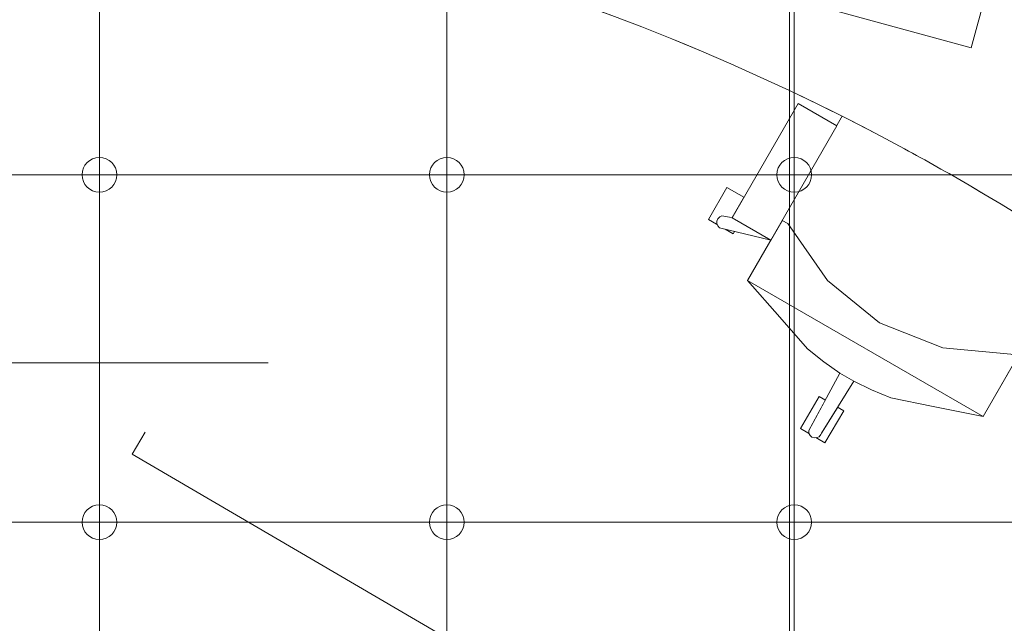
# Model space of a CAD drawing. Header units: metres. Extents: x -45 to 152, y -127 to 99.
# Tile 100 of 256: x -35.08 to -33.38, y -9.9 to -8.86. Entities that reach past the tile are written whole.
import ezdxf

# ---------------------------------------------------------------- set-up
doc = ezdxf.new("R2010")
doc.units = ezdxf.units.M
for name, pattern in [('Achsen 01', [5.291531, 3.175, -1.058062, 0.352704, -0.705764]), ('gestrichelt - 01', [2, 1, -1]), ('Raster 01', [2, 1, -1])]:
    doc.linetypes.add(name, pattern=pattern)
for name, color, linetype, lineweight in [('036_Bodenbelagarbeiten-350 Doppelbodenelement', 7, 'Continuous', 9), ('_1.35m (3D)', 7, 'Continuous', 9), ('_GRU (2D)', 7, 'Continuous', 9), ('_OG 2 (2D)', 7, 'Continuous', 9)]:
    doc.layers.add(name, color=color, linetype=linetype, lineweight=lineweight)
for name, color, linetype, lineweight, true_color in [('ACTES-Einrichtung Aufsicht.', 7, 'Continuous', 9, 0xa6a6a6), ('AV1-Achsen', 1, 'Achsen 01', 18, 0xff0000), ('AV1-Bewegungsfläche', 7, 'gestrichelt - 01', 9, 0xd9d9d9), ('AV1-Raster', 7, 'Raster 01', 9, 0xa6a6a6)]:
    doc.layers.add(name, color=color, linetype=linetype, lineweight=lineweight, true_color=true_color)

# ---------------------------------------------------------------- blocks, each defined once
blk = doc.blocks.new('Group-2')
at = {"layer": 'AV1-Raster'}
for p, q in [((-33.75, -22.95), (-33.75, 1.35)), ((1.35, -9.45), (-40.5, -9.45))]:
    blk.add_line(p, q, dxfattribs=at)
blk = doc.blocks.new('1.35m (3D)')
at = {"layer": 'AV1-Raster', "color": 7}
blk.add_blockref('Group-2', (0, 0), dxfattribs=at)
blk = doc.blocks.new('Group-99')
at = {"color": 255, "transparency": 33554559}
blk.add_wipeout([(-33.6985, -9.5081), (-33.6563, -9.5328), (-33.6886, -9.5881), (-33.7308, -9.5634)], dxfattribs=at).dxf.layer = 'ACTES-Einrichtung Aufsicht.'
at = {"layer": 'ACTES-Einrichtung Aufsicht.', "flags": 128}
blk.add_lwpolyline([(-33.6985, -9.5081), (-33.6563, -9.5328), (-33.6886, -9.5881), (-33.7308, -9.5634)], close=True, dxfattribs=at)
at = {"color": 255, "transparency": 33554559}
blk.add_wipeout([(-33.8223, -9.3074), (-33.7663, -9.3709), (-33.7185, -9.4258), (-33.6903, -9.4482), (-33.6627, -9.4675), (-33.639, -9.4815), (-33.608, -9.4966), (-33.5748, -9.5104), (-33.5016, -9.5255), (-33.4155, -9.5423)], dxfattribs=at).dxf.layer = 'ACTES-Einrichtung Aufsicht.'
at = {"layer": 'ACTES-Einrichtung Aufsicht.', "flags": 128}
blk.add_lwpolyline([(-33.8223, -9.3074), (-33.7663, -9.3709), (-33.7185, -9.4258), (-33.6903, -9.4482), (-33.6627, -9.4675), (-33.639, -9.4815), (-33.608, -9.4966), (-33.5748, -9.5104), (-33.5016, -9.5255), (-33.4155, -9.5423)], close=True, dxfattribs=at)
at = {"color": 255, "transparency": 33554559}
blk.add_wipeout([(-33.6126, -8.9441), (-33.2058, -9.179), (-33.4155, -9.5423), (-33.8223, -9.3074)], dxfattribs=at).dxf.layer = 'ACTES-Einrichtung Aufsicht.'
at = {"layer": 'ACTES-Einrichtung Aufsicht.', "flags": 128}
blk.add_lwpolyline([(-33.6126, -8.9441), (-33.2058, -9.179), (-33.4155, -9.5423), (-33.8223, -9.3074)], close=True, dxfattribs=at)
at = {"color": 255, "transparency": 33554559}
for points in [[(-33.5608, -8.876), (-33.5184, -8.9007), (-33.5507, -8.956), (-33.5931, -8.9313)], [(-33.8223, -9.3074), (-33.4155, -9.5423), (-33.3569, -9.4407), (-33.3674, -9.4346), (-33.4853, -9.4238), (-33.5945, -9.3809), (-33.6845, -9.3076), (-33.753, -9.2093), (-33.7625, -9.2038)]]:
    blk.add_wipeout(points, dxfattribs=at).dxf.layer = 'ACTES-Einrichtung Aufsicht.'
at = {"layer": 'ACTES-Einrichtung Aufsicht.', "flags": 128}
for points in [[(-33.5608, -8.876), (-33.5184, -8.9007), (-33.5507, -8.956), (-33.5931, -8.9313)], [(-33.8223, -9.3074), (-33.4155, -9.5423), (-33.3569, -9.4407), (-33.3674, -9.4346), (-33.4853, -9.4238), (-33.5945, -9.3809), (-33.6845, -9.3076), (-33.753, -9.2093), (-33.7625, -9.2038)]]:
    blk.add_lwpolyline(points, close=True, dxfattribs=at)
at = {"color": 255, "transparency": 33554559}
for points in [[(-33.5762, -8.9652), (-33.5784, -8.9328), (-33.5763, -8.9294), (-33.5728, -8.9264), (-33.5687, -8.925), (-33.5645, -8.9255), (-33.5604, -8.9277), (-33.5578, -8.9306), (-33.5569, -8.9351), (-33.5513, -8.9795)], [(-33.8474, -9.2268), (-33.89, -9.2025), (-33.8583, -9.1469), (-33.8157, -9.1712)], [(-33.6627, -9.4675), (-33.7167, -9.5669), (-33.7163, -9.5709), (-33.7157, -9.5723), (-33.7142, -9.5751), (-33.7111, -9.578), (-33.707, -9.5793), (-33.7024, -9.579), (-33.6987, -9.5775), (-33.696, -9.5738), (-33.6947, -9.5715), (-33.639, -9.4815)]]:
    blk.add_wipeout(points, dxfattribs=at).dxf.layer = 'ACTES-Einrichtung Aufsicht.'
at = {"layer": 'ACTES-Einrichtung Aufsicht.', "flags": 128}
for points in [[(-33.5762, -8.9652), (-33.5784, -8.9328), (-33.5763, -8.9294), (-33.5728, -8.9264), (-33.5687, -8.925), (-33.5645, -8.9255), (-33.5604, -8.9277), (-33.5578, -8.9306), (-33.5569, -8.9351), (-33.5513, -8.9795)], [(-33.8474, -9.2268), (-33.89, -9.2025), (-33.8583, -9.1469), (-33.8157, -9.1712)], [(-33.6627, -9.4675), (-33.7167, -9.5669), (-33.7163, -9.5709), (-33.7157, -9.5723), (-33.7142, -9.5751), (-33.7111, -9.578), (-33.707, -9.5793), (-33.7024, -9.579), (-33.6987, -9.5775), (-33.696, -9.5738), (-33.6947, -9.5715), (-33.639, -9.4815)]]:
    blk.add_lwpolyline(points, close=True, dxfattribs=at)
at = {"color": 255, "transparency": 33554559}
blk.add_wipeout([(-33.7822, -9.2378), (-33.871, -9.2164), (-33.8737, -9.2134), (-33.8753, -9.2091), (-33.8755, -9.2049), (-33.8737, -9.201), (-33.8703, -9.1977), (-33.8668, -9.1961), (-33.768, -9.2133)], dxfattribs=at).dxf.layer = 'ACTES-Einrichtung Aufsicht.'
at = {"layer": 'ACTES-Einrichtung Aufsicht.', "flags": 128}
blk.add_lwpolyline([(-33.7822, -9.2378), (-33.871, -9.2164), (-33.8737, -9.2134), (-33.8753, -9.2091), (-33.8755, -9.2049), (-33.8737, -9.201), (-33.8703, -9.1977), (-33.8668, -9.1961), (-33.768, -9.2133)], close=True, dxfattribs=at)
at = {"color": 255, "transparency": 33554559}
blk.add_wipeout([(-33.7822, -9.2378), (-33.8489, -9.1993), (-33.735, -9.0019), (-33.6682, -9.0404)], dxfattribs=at).dxf.layer = 'ACTES-Einrichtung Aufsicht.'
at = {"layer": 'ACTES-Einrichtung Aufsicht.', "flags": 128}
blk.add_lwpolyline([(-33.7822, -9.2378), (-33.8489, -9.1993), (-33.735, -9.0019), (-33.6682, -9.0404)], close=True, dxfattribs=at)
at = {"layer": 'AV1-Bewegungsfläche', "color": 9, "flags": 128}
blk.add_lwpolyline([(-33.1348, -10.63), (-32.6303, -9.7665, 0.063875), (-33.4396, -9.1432, 0.008083), (-33.5514, -9.0802, 0.055453), (-34.3738, -8.746), (-34.7781, -9.425), (-34.8848, -9.6076)], format="xyb", close=True, dxfattribs=at)
at = {"color": 255, "transparency": 33554687}
blk.add_wipeout([(-33.4396, -9.1432), (-33.4534, -9.1351), (-33.4673, -9.1271), (-33.4813, -9.1191), (-33.4952, -9.1112), (-33.5092, -9.1034), (-33.5233, -9.0956), (-33.5373, -9.0879), (-33.5514, -9.0802), (-33.6499, -9.0286), (-33.7497, -8.9797), (-33.8509, -8.9336), (-33.9533, -8.8903), (-34.0569, -8.8499), (-34.1615, -8.8123), (-34.2672, -8.7777), (-34.3738, -8.746), (-34.3804, -8.7416), (-34.3863, -8.7363), (-34.3913, -8.73), (-34.3952, -8.7231), (-34.398, -8.7156), (-34.3995, -8.7077), (-34.3998, -8.6998), (-34.3988, -8.6919), (-34.3988, -8.6918), (-34.3988, -8.6917), (-34.3987, -8.6917), (-34.3987, -8.6916), (-34.3987, -8.6915), (-34.3987, -8.6915), (-34.3987, -8.6914), (-34.3987, -8.6913), (-34.1828, -7.66), (-34.1798, -7.6507), (-34.1751, -7.6422), (-34.1688, -7.6348), (-34.1612, -7.6287), (-34.1525, -7.6242), (-34.1432, -7.6215), (-34.1335, -7.6207), (-34.1238, -7.6218), (-33.79, -7.707), (-33.4639, -7.8185), (-33.1478, -7.9555), (-32.8436, -8.1172), (-32.5531, -8.3025), (-32.2782, -8.5102), (-32.0207, -8.7391), (-31.7822, -8.9878), (-31.7821, -8.9878), (-31.7821, -8.9879), (-31.782, -8.9879), (-31.782, -8.988), (-31.7819, -8.9881), (-31.7819, -8.9881), (-31.7818, -8.9882), (-31.7818, -8.9882), (-31.7822, -8.9878), (-31.7765, -8.9957), (-31.7725, -9.0045), (-31.7703, -9.014), (-31.7699, -9.0237), (-31.7714, -9.0334), (-31.7748, -9.0425), (-31.7799, -9.0508), (-31.7865, -9.058), (-32.5718, -9.7606), (-32.578, -9.7654), (-32.585, -9.7691), (-32.5924, -9.7717), (-32.6001, -9.7731), (-32.608, -9.7733), (-32.6157, -9.7722), (-32.6233, -9.77), (-32.6303, -9.7665), (-32.7224, -9.6776), (-32.8173, -9.5916), (-32.9149, -9.5087), (-33.0151, -9.429), (-33.1177, -9.3525), (-33.2228, -9.2793), (-33.3301, -9.2095)], dxfattribs=at).dxf.layer = 'ACTES-Einrichtung Aufsicht.'
at = {"layer": 'ACTES-Einrichtung Aufsicht.', "transparency": 33554534, "flags": 128}
blk.add_lwpolyline([(-33.4396, -9.1432, 0.008083), (-33.5514, -9.0802, 0.055453), (-34.3738, -8.746, -0.330906), (-34.3988, -8.6919, 0.002569), (-34.3987, -8.6913), (-34.1828, -7.66, -0.41107), (-34.1238, -7.6218, -0.160224), (-31.7822, -8.9878, -0.00305), (-31.7818, -8.9882), (-31.7822, -8.9878, -0.411112), (-31.7865, -9.058), (-32.5718, -9.7606, -0.325472), (-32.6303, -9.7665, 0.063875)], format="xyb", close=True, dxfattribs=at)
at = {"color": 255, "transparency": 33554559}
blk.add_wipeout([(-33.8514, -8.5993), (-33.3871, -8.7262), (-33.4362, -8.9057), (-33.9004, -8.7787)], dxfattribs=at).dxf.layer = 'ACTES-Einrichtung Aufsicht.'
at = {"layer": 'ACTES-Einrichtung Aufsicht.', "flags": 128}
blk.add_lwpolyline([(-33.8514, -8.5993), (-33.3871, -8.7262), (-33.4362, -8.9057), (-33.9004, -8.7787)], close=True, dxfattribs=at)
blk = doc.blocks.new('Group-101')
at = {"layer": 'ACTES-Einrichtung Aufsicht.'}
blk.add_blockref('Group-99', (0, 0), dxfattribs=at)
blk = doc.blocks.new('OG 2 (2D)')
at = {"layer": 'ACTES-Einrichtung Aufsicht.'}
blk.add_blockref('Group-101', (0, 0), dxfattribs=at)
at = {"layer": '036_Bodenbelagarbeiten-350 Doppelbodenelement', "color": 230, "linetype": 'Continuous', "flags": 128}
for points in [[(-35.5416, -8.525), (-34.9416, -8.525), (-34.9416, -9.125), (-35.5416, -9.125)], [(-34.9416, -8.525), (-34.3416, -8.525), (-34.3416, -9.125), (-34.9416, -9.125)], [(-34.3416, -8.525), (-33.7416, -8.525), (-33.7416, -9.125), (-34.3416, -9.125)], [(-33.7416, -8.525), (-33.1416, -8.525), (-33.1416, -9.125), (-33.7416, -9.125)], [(-35.5416, -9.125), (-34.9416, -9.125), (-34.9416, -9.725), (-35.5416, -9.725)], [(-34.9416, -9.125), (-34.3416, -9.125), (-34.3416, -9.725), (-34.9416, -9.725)], [(-34.3416, -9.125), (-33.7416, -9.125), (-33.7416, -9.725), (-34.3416, -9.725)], [(-33.7416, -9.125), (-33.1416, -9.125), (-33.1416, -9.725), (-33.7416, -9.725)], [(-35.5416, -9.725), (-34.9416, -9.725), (-34.9416, -10.325), (-35.5416, -10.325)], [(-34.9416, -9.725), (-34.3416, -9.725), (-34.3416, -10.325), (-34.9416, -10.325)], [(-34.3416, -9.725), (-33.7416, -9.725), (-33.7416, -10.325), (-34.3416, -10.325)], [(-33.7416, -9.725), (-33.1416, -9.725), (-33.1416, -10.325), (-33.7416, -10.325)]]:
    blk.add_lwpolyline(points, close=True, dxfattribs=at)
at = {"layer": '036_Bodenbelagarbeiten-350 Doppelbodenelement', "color": 230, "lineweight": 18}
for centre in [(-34.9416, -9.125), (-34.3416, -9.125), (-33.7416, -9.125), (-34.9416, -9.725), (-34.3416, -9.725), (-33.7416, -9.725)]:
    blk.add_circle(centre, 0.03, dxfattribs=at)
blk = doc.blocks.new('Group-735')
at = {"layer": 'AV1-Achsen'}
blk.add_line((-33.75, -26.5), (-33.75, 4.9), dxfattribs=at)
blk = doc.blocks.new('GRU (2D)')
at = {"layer": 'AV1-Achsen', "color": 7}
blk.add_blockref('Group-735', (0, 0), dxfattribs=at)

msp = doc.modelspace()

# ---------------------------------------------------------------- block references
at = {"layer": '_1.35m (3D)'}
msp.add_blockref('1.35m (3D)', (0, 0), dxfattribs=at)

# ---------------------------------------------------------------- next in the draw order: block references
at = {"layer": '_OG 2 (2D)'}
msp.add_blockref('OG 2 (2D)', (0, 0), dxfattribs=at)

# ---------------------------------------------------------------- next in the draw order: block references
at = {"layer": '_GRU (2D)'}
msp.add_blockref('GRU (2D)', (0, 0), dxfattribs=at)

doc.saveas('drawing.dxf')
